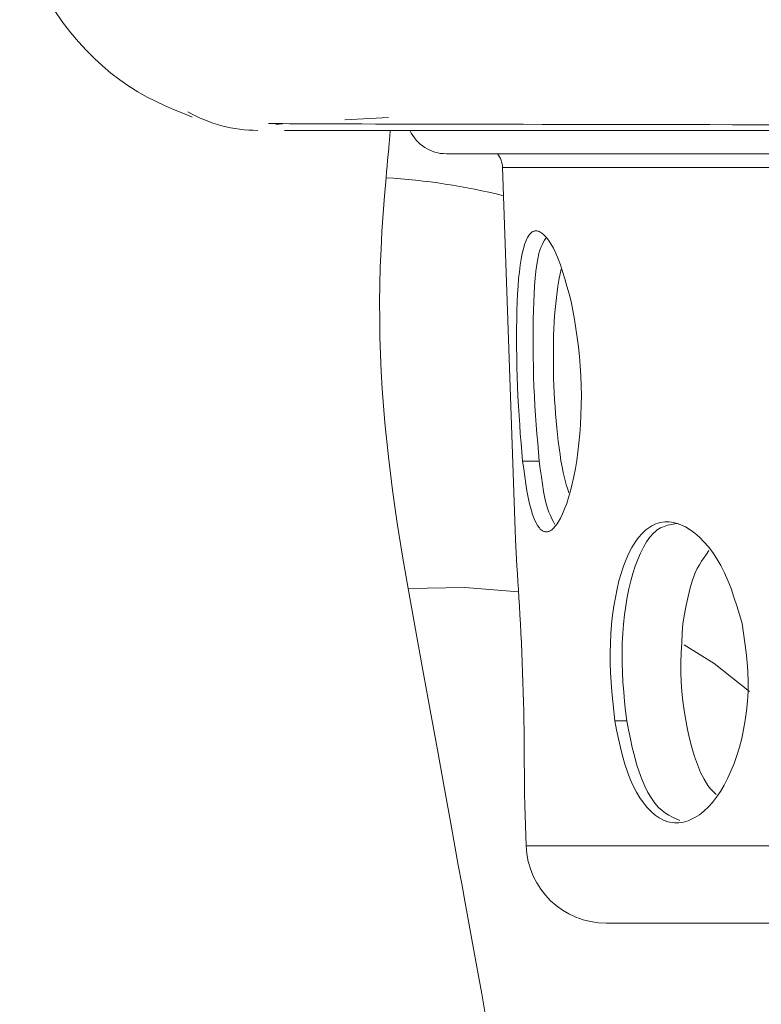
# Model space of a CAD drawing. Extents: x 193 to 943, y 26 to 526.
# Tile 24 of 256: x 355.893 to 356.816, y 90.153 to 91.379. Entities that reach past the tile are written whole.
import ezdxf

# ---------------------------------------------------------------- set-up
doc = ezdxf.new("R2010")
doc.units = 0
doc.layers.get('0').update_dxf_attribs({"lineweight": 25})
doc.layers.add('KG4_HLS_SYA', color=7, linetype='Continuous', lineweight=25)

# ---------------------------------------------------------------- blocks, each defined once
blk = doc.blocks.new('Kreis-A069HVXO7N', base_point=(356.1025, 91.2415))
at = {"color": 0, "lineweight": -2}
blk.add_ellipse((356.1895, 91.4165), major_axis=(-0.087, -0.1518), ratio=1, start_param=0, end_param=0.520512, dxfattribs=at)
blk = doc.blocks.new('Spline-A069HVXQ7N', base_point=(356.2028, 91.2466))
at = {"color": 0, "lineweight": -2}
for p, q in [((356.2113, 91.2501), (356.2028, 91.2501)), ((356.22, 91.25), (356.2113, 91.2501)), ((356.2289, 91.2499), (356.22, 91.25)), ((356.2381, 91.2499), (356.2289, 91.2499)), ((356.2477, 91.2498), (356.2381, 91.2499)), ((356.2579, 91.2498), (356.2477, 91.2498)), ((356.2717, 91.2497), (356.2579, 91.2498)), ((356.2865, 91.2497), (356.2717, 91.2497)), ((356.3022, 91.2496), (356.2865, 91.2497)), ((356.3188, 91.2496), (356.3022, 91.2496)), ((356.336, 91.2495), (356.3188, 91.2496)), ((356.354, 91.2495), (356.336, 91.2495)), ((356.3727, 91.2494), (356.354, 91.2495)), ((356.3919, 91.2494), (356.3727, 91.2494)), ((356.4118, 91.2493), (356.3919, 91.2494)), ((356.4323, 91.2493), (356.4118, 91.2493)), ((356.4535, 91.2492), (356.4323, 91.2493)), ((356.4753, 91.2492), (356.4535, 91.2492)), ((356.4974, 91.2491), (356.4753, 91.2492)), ((356.5202, 91.2491), (356.4974, 91.2491)), ((356.5436, 91.249), (356.5202, 91.2491)), ((356.5676, 91.249), (356.5436, 91.249)), ((356.5922, 91.2489), (356.5676, 91.249)), ((356.6174, 91.2489), (356.5922, 91.2489)), ((356.6432, 91.2488), (356.6174, 91.2489)), ((356.6696, 91.2488), (356.6432, 91.2488)), ((356.6965, 91.2487), (356.6696, 91.2488)), ((356.724, 91.2487), (356.6965, 91.2487)), ((356.752, 91.2487), (356.724, 91.2487)), ((356.7805, 91.2486), (356.752, 91.2487)), ((356.8099, 91.2486), (356.7805, 91.2486)), ((356.8398, 91.2485), (356.8099, 91.2486)), ((356.8701, 91.2485), (356.8398, 91.2485)), ((356.9009, 91.2485), (356.8701, 91.2485)), ((356.9321, 91.2485), (356.9009, 91.2485)), ((356.9638, 91.2484), (356.9321, 91.2485)), ((356.9956, 91.2484), (356.9638, 91.2484)), ((357.0278, 91.2484), (356.9956, 91.2484)), ((357.0604, 91.2483), (357.0278, 91.2484)), ((357.0933, 91.2483), (357.0604, 91.2483)), ((357.1266, 91.2483), (357.0933, 91.2483)), ((357.1602, 91.2482), (357.1266, 91.2483)), ((357.1938, 91.2482), (357.1602, 91.2482)), ((357.2277, 91.2482), (357.1938, 91.2482)), ((357.262, 91.2481), (357.2277, 91.2482)), ((357.2965, 91.2481), (357.262, 91.2481)), ((357.3313, 91.248), (357.2965, 91.2481)), ((357.3663, 91.248), (357.3313, 91.248)), ((357.4017, 91.2479), (357.3663, 91.248)), ((357.4372, 91.2479), (357.4017, 91.2479)), ((357.473, 91.2478), (357.4372, 91.2479)), ((357.5091, 91.2478), (357.473, 91.2478)), ((357.5453, 91.2477), (357.5091, 91.2478)), ((357.5817, 91.2476), (357.5453, 91.2477)), ((357.6181, 91.2475), (357.5817, 91.2476)), ((357.6548, 91.2475), (357.6181, 91.2475)), ((357.6916, 91.2474), (357.6548, 91.2475)), ((357.7286, 91.2473), (357.6916, 91.2474)), ((357.7658, 91.2472), (357.7286, 91.2473)), ((357.8032, 91.2471), (357.7658, 91.2472)), ((357.8345, 91.2471), (357.8032, 91.2471)), ((357.866, 91.247), (357.8345, 91.2471)), ((357.8975, 91.2469), (357.866, 91.247)), ((357.9291, 91.2468), (357.8975, 91.2469)), ((357.9608, 91.2467), (357.9291, 91.2468)), ((357.9925, 91.2466), (357.9608, 91.2467))]:
    blk.add_line(p, q, dxfattribs=at)
blk = doc.blocks.new('Spline-A069HVXS7N', base_point=(355.893, 91.2582))
at = {"color": 0, "lineweight": -2}
for p, q in [((355.8975, 91.4812), (355.893, 91.4955)), ((355.902, 91.4669), (355.8975, 91.4812)), ((355.9069, 91.4528), (355.902, 91.4669)), ((355.9122, 91.4388), (355.9069, 91.4528)), ((355.9179, 91.4251), (355.9122, 91.4388)), ((355.9244, 91.4117), (355.9179, 91.4251)), ((355.9314, 91.399), (355.9244, 91.4117)), ((355.9392, 91.3866), (355.9314, 91.399)), ((355.9476, 91.3746), (355.9392, 91.3866)), ((355.9566, 91.363), (355.9476, 91.3746)), ((355.9662, 91.3518), (355.9566, 91.363)), ((355.9762, 91.341), (355.9662, 91.3518)), ((355.986, 91.3312), (355.9762, 91.341)), ((355.9961, 91.3219), (355.986, 91.3312)), ((356.0066, 91.313), (355.9961, 91.3219)), ((356.0175, 91.3046), (356.0066, 91.313)), ((356.0287, 91.2967), (356.0175, 91.3046)), ((356.0402, 91.2895), (356.0287, 91.2967)), ((356.051, 91.2835), (356.0402, 91.2895)), ((356.062, 91.2779), (356.051, 91.2835)), ((356.0732, 91.2726), (356.062, 91.2779)), ((356.0846, 91.2677), (356.0732, 91.2726)), ((356.096, 91.2629), (356.0846, 91.2677)), ((356.1075, 91.2582), (356.096, 91.2629))]:
    blk.add_line(p, q, dxfattribs=at)
blk = doc.blocks.new('Kreis-A069HW1A7N', base_point=(356.4878, 91.1952))
at = {"color": 0, "lineweight": -2}
blk.add_ellipse((356.464, 91.1942), major_axis=(0.03, 0.001), ratio=1, start_param=0, end_param=0.618326, dxfattribs=at)
blk = doc.blocks.new('Kreis-A069HW1E7N', base_point=(356.5235, 90.254))
at = {"color": 0, "lineweight": -2}
blk.add_ellipse((356.6234, 90.354), major_axis=(-0.0999, -0.0035), ratio=1, start_param=0, end_param=1.535891, dxfattribs=at)
blk = doc.blocks.new('Kreis-A069HX047N', base_point=(356.3788, 91.2124))
at = {"color": 0, "lineweight": -2}
blk.add_ellipse((356.4241, 91.2624), major_axis=(-0.0453, -0.0211), ratio=1, start_param=0, end_param=1.1351, dxfattribs=at)
blk = doc.blocks.new('Spline-A069HX087N', base_point=(356.2224, 91.2415))
at = {"color": 0, "lineweight": -2}
for p, q in [((356.2279, 91.2415), (356.2225, 91.2415)), ((356.2334, 91.2415), (356.2279, 91.2415)), ((356.2393, 91.2415), (356.2334, 91.2415)), ((356.2456, 91.2415), (356.2393, 91.2415)), ((356.2526, 91.2415), (356.2456, 91.2415)), ((356.2603, 91.2415), (356.2526, 91.2415)), ((356.2689, 91.2415), (356.2603, 91.2415)), ((356.2783, 91.2415), (356.2689, 91.2415)), ((356.2885, 91.2415), (356.2783, 91.2415)), ((356.2995, 91.2415), (356.2885, 91.2415)), ((356.3113, 91.2415), (356.2995, 91.2415)), ((356.3237, 91.2415), (356.3113, 91.2415)), ((356.3368, 91.2415), (356.3237, 91.2415)), ((356.3506, 91.2415), (356.3368, 91.2415)), ((356.3651, 91.2415), (356.3506, 91.2415)), ((356.3802, 91.2415), (356.3651, 91.2415)), ((356.3959, 91.2415), (356.3802, 91.2415)), ((356.4123, 91.2415), (356.3959, 91.2415)), ((356.4293, 91.2415), (356.4123, 91.2415)), ((356.447, 91.2415), (356.4293, 91.2415)), ((356.4653, 91.2415), (356.447, 91.2415)), ((356.4842, 91.2415), (356.4653, 91.2415)), ((356.5037, 91.2415), (356.4842, 91.2415)), ((356.5238, 91.2415), (356.5037, 91.2415)), ((356.5445, 91.2415), (356.5238, 91.2415)), ((356.5658, 91.2415), (356.5445, 91.2415)), ((356.5877, 91.2415), (356.5658, 91.2415)), ((356.6101, 91.2415), (356.5877, 91.2415)), ((356.6332, 91.2415), (356.6101, 91.2415)), ((356.6568, 91.2415), (356.6332, 91.2415)), ((356.6809, 91.2415), (356.6568, 91.2415)), ((356.7055, 91.2415), (356.6809, 91.2415)), ((356.7308, 91.2415), (356.7055, 91.2415)), ((356.7565, 91.2415), (356.7308, 91.2415)), ((356.7828, 91.2415), (356.7565, 91.2415)), ((356.8095, 91.2415), (356.7828, 91.2415)), ((356.8368, 91.2415), (356.8095, 91.2415)), ((356.8645, 91.2415), (356.8368, 91.2415)), ((356.8927, 91.2415), (356.8645, 91.2415)), ((356.9214, 91.2415), (356.8927, 91.2415)), ((356.9504, 91.2415), (356.9214, 91.2415)), ((356.9799, 91.2415), (356.9504, 91.2415)), ((357.0095, 91.2415), (356.9799, 91.2415)), ((357.0394, 91.2415), (357.0095, 91.2415)), ((357.0697, 91.2415), (357.0394, 91.2415)), ((357.1003, 91.2415), (357.0697, 91.2415)), ((357.1313, 91.2415), (357.1003, 91.2415)), ((357.1626, 91.2415), (357.1313, 91.2415)), ((357.1947, 91.2415), (357.1626, 91.2415)), ((357.2272, 91.2415), (357.1947, 91.2415)), ((357.2599, 91.2415), (357.2272, 91.2415)), ((357.2929, 91.2415), (357.2599, 91.2415)), ((357.3262, 91.2415), (357.2929, 91.2415)), ((357.3598, 91.2415), (357.3262, 91.2415)), ((357.3929, 91.2415), (357.3598, 91.2415)), ((357.4263, 91.2415), (357.3929, 91.2415)), ((357.4599, 91.2415), (357.4263, 91.2415)), ((357.4936, 91.2415), (357.4599, 91.2415)), ((357.5276, 91.2415), (357.4936, 91.2415)), ((357.5617, 91.2415), (357.5276, 91.2415)), ((357.5967, 91.2415), (357.5617, 91.2415)), ((357.6319, 91.2415), (357.5967, 91.2415)), ((357.6673, 91.2415), (357.6319, 91.2415)), ((357.7029, 91.2415), (357.6673, 91.2415)), ((357.7386, 91.2415), (357.7029, 91.2415)), ((357.7745, 91.2415), (357.7386, 91.2415)), ((357.81, 91.2415), (357.7745, 91.2415)), ((357.8458, 91.2415), (357.81, 91.2415)), ((357.8816, 91.2415), (357.8458, 91.2415)), ((357.9175, 91.2415), (357.8816, 91.2415)), ((357.9535, 91.2415), (357.9175, 91.2415)), ((357.9895, 91.2415), (357.9535, 91.2415))]:
    blk.add_line(p, q, dxfattribs=at)
blk = doc.blocks.new('Spline-A069HX9O7N', base_point=(356.628, 90.5059))
at = {"color": 0, "lineweight": -2}
for p, q in [((356.6725, 90.7438), (356.6678, 90.7395)), ((356.6749, 90.7457), (356.6725, 90.7438)), ((356.6774, 90.7474), (356.6749, 90.7457)), ((356.6799, 90.7489), (356.6774, 90.7474)), ((356.6825, 90.7503), (356.6799, 90.7489)), ((356.6851, 90.7514), (356.6825, 90.7503)), ((356.6878, 90.7523), (356.6851, 90.7514)), ((356.6905, 90.753), (356.6878, 90.7523)), ((356.6932, 90.7535), (356.6905, 90.753)), ((356.696, 90.7538), (356.6932, 90.7535)), ((356.6988, 90.754), (356.696, 90.7538)), ((356.7016, 90.7539), (356.6988, 90.754)), ((356.7044, 90.7536), (356.7016, 90.7539)), ((356.7102, 90.7524), (356.7044, 90.7536)), ((356.7159, 90.7504), (356.7102, 90.7524)), ((356.7217, 90.7476), (356.7159, 90.7504)), ((356.7275, 90.7441), (356.7217, 90.7476)), ((356.7333, 90.7398), (356.7275, 90.7441)), ((356.6633, 90.7344), (356.659, 90.7286)), ((356.6678, 90.7395), (356.6633, 90.7344)), ((356.7391, 90.7348), (356.7333, 90.7398)), ((356.7448, 90.7291), (356.7391, 90.7348)), ((356.655, 90.7221), (356.6513, 90.7149)), ((356.659, 90.7286), (356.655, 90.7221)), ((356.7503, 90.7227), (356.7448, 90.7291)), ((356.7557, 90.7156), (356.7503, 90.7227)), ((356.6478, 90.7071), (356.6446, 90.6987)), ((356.6513, 90.7149), (356.6478, 90.7071)), ((356.7609, 90.7079), (356.7557, 90.7156)), ((356.7658, 90.6995), (356.7609, 90.7079)), ((356.6446, 90.6987), (356.6416, 90.6898)), ((356.7704, 90.6905), (356.7658, 90.6995)), ((356.6416, 90.6898), (356.639, 90.6803)), ((356.7746, 90.6809), (356.7704, 90.6905)), ((356.6366, 90.6704), (356.6345, 90.6599)), ((356.639, 90.6803), (356.6366, 90.6704)), ((356.7785, 90.6708), (356.7746, 90.6809)), ((356.7821, 90.6603), (356.7785, 90.6708)), ((356.6345, 90.6599), (356.6327, 90.6491)), ((356.7856, 90.6495), (356.7821, 90.6603)), ((356.6327, 90.6491), (356.6311, 90.6379)), ((356.7889, 90.6385), (356.7856, 90.6495)), ((356.6311, 90.6379), (356.6299, 90.6264)), ((356.7922, 90.6274), (356.7889, 90.6385)), ((356.6299, 90.6264), (356.6289, 90.6146)), ((356.6289, 90.6146), (356.6283, 90.6027)), ((356.6283, 90.6027), (356.628, 90.5906)), ((356.628, 90.5906), (356.628, 90.5785)), ((356.628, 90.5785), (356.6284, 90.5663)), ((356.6284, 90.5663), (356.6292, 90.5542)), ((356.6292, 90.5542), (356.6301, 90.5421)), ((356.6301, 90.5421), (356.6312, 90.53)), ((356.6312, 90.53), (356.6325, 90.518)), ((356.6325, 90.518), (356.6338, 90.5059))]:
    blk.add_line(p, q, dxfattribs=at)
blk = doc.blocks.new('Spline-A069HX9Q7N', base_point=(356.6338, 90.379))
at = {"color": 0, "lineweight": -2}
for p, q in [((356.794, 90.6153), (356.7922, 90.6274)), ((356.7957, 90.6032), (356.794, 90.6153)), ((356.7973, 90.5912), (356.7957, 90.6032)), ((356.7986, 90.5791), (356.7973, 90.5912)), ((356.7994, 90.567), (356.7986, 90.5791)), ((356.7999, 90.5549), (356.7994, 90.567)), ((356.7997, 90.5428), (356.7999, 90.5549)), ((356.7991, 90.5307), (356.7997, 90.5428)), ((356.7979, 90.5187), (356.7991, 90.5307)), ((356.7963, 90.5069), (356.7979, 90.5187)), ((356.6338, 90.5059), (356.6361, 90.4947)), ((356.7942, 90.4953), (356.7963, 90.5069)), ((356.6361, 90.4947), (356.6385, 90.4837)), ((356.7918, 90.4841), (356.7942, 90.4953)), ((356.6385, 90.4837), (356.6409, 90.4728)), ((356.7889, 90.4732), (356.7918, 90.4841)), ((356.6409, 90.4728), (356.6436, 90.4623)), ((356.6436, 90.4623), (356.6464, 90.4522)), ((356.7823, 90.4528), (356.7858, 90.4628)), ((356.7858, 90.4628), (356.7889, 90.4732)), ((356.6464, 90.4522), (356.6495, 90.4425)), ((356.7784, 90.4433), (356.7823, 90.4528)), ((356.6495, 90.4425), (356.6529, 90.4335)), ((356.7743, 90.4343), (356.7784, 90.4433)), ((356.6529, 90.4335), (356.6567, 90.4251)), ((356.6567, 90.4251), (356.6607, 90.4174)), ((356.7652, 90.4181), (356.7699, 90.4259)), ((356.7699, 90.4259), (356.7743, 90.4343)), ((356.6607, 90.4174), (356.6649, 90.4103)), ((356.7603, 90.4109), (356.7652, 90.4181)), ((356.6649, 90.4103), (356.6694, 90.4038)), ((356.6694, 90.4038), (356.6741, 90.3981)), ((356.75, 90.3986), (356.7553, 90.4044)), ((356.7553, 90.4044), (356.7603, 90.4109)), ((356.6741, 90.3981), (356.6789, 90.3931)), ((356.6789, 90.3931), (356.6839, 90.3888)), ((356.6839, 90.3888), (356.6891, 90.3853)), ((356.7335, 90.3855), (356.7391, 90.3891)), ((356.7391, 90.3891), (356.7446, 90.3934)), ((356.7446, 90.3934), (356.75, 90.3986)), ((356.6891, 90.3853), (356.6944, 90.3825)), ((356.6944, 90.3825), (356.6998, 90.3805)), ((356.6998, 90.3805), (356.7025, 90.3798)), ((356.7025, 90.3798), (356.7053, 90.3793)), ((356.7053, 90.3793), (356.708, 90.379)), ((356.708, 90.379), (356.7108, 90.379)), ((356.7108, 90.379), (356.7137, 90.3791)), ((356.7137, 90.3791), (356.7165, 90.3794)), ((356.7165, 90.3794), (356.7193, 90.3799)), ((356.7193, 90.3799), (356.7222, 90.3806)), ((356.7222, 90.3806), (356.725, 90.3815)), ((356.725, 90.3815), (356.7278, 90.3827)), ((356.7278, 90.3827), (356.7335, 90.3855))]:
    blk.add_line(p, q, dxfattribs=at)
blk = doc.blocks.new('Spline-A069HX9S7N', base_point=(356.5115, 90.8297))
at = {"color": 0, "lineweight": -2}
for p, q in [((356.5273, 91.1115), (356.5266, 91.1105)), ((356.5281, 91.1124), (356.5273, 91.1115)), ((356.5288, 91.1132), (356.5281, 91.1124)), ((356.5295, 91.1139), (356.5288, 91.1132)), ((356.5303, 91.1145), (356.5295, 91.1139)), ((356.5311, 91.115), (356.5303, 91.1145)), ((356.5319, 91.1155), (356.5311, 91.115)), ((356.5327, 91.1158), (356.5319, 91.1155)), ((356.5335, 91.1161), (356.5327, 91.1158)), ((356.5344, 91.1163), (356.5335, 91.1161)), ((356.5352, 91.1164), (356.5344, 91.1163)), ((356.5361, 91.1164), (356.5352, 91.1164)), ((356.5369, 91.1163), (356.5361, 91.1164)), ((356.5378, 91.1161), (356.5369, 91.1163)), ((356.5387, 91.1159), (356.5378, 91.1161)), ((356.5396, 91.1155), (356.5387, 91.1159)), ((356.541, 91.1148), (356.5396, 91.1155)), ((356.5424, 91.114), (356.541, 91.1148)), ((356.5453, 91.1116), (356.5424, 91.114)), ((356.5483, 91.1085), (356.5453, 91.1116)), ((356.5216, 91.0996), (356.52, 91.0941)), ((356.5234, 91.1043), (356.5216, 91.0996)), ((356.5243, 91.1064), (356.5234, 91.1043)), ((356.5253, 91.1083), (356.5243, 91.1064)), ((356.526, 91.1094), (356.5253, 91.1083)), ((356.5266, 91.1105), (356.526, 91.1094)), ((356.5513, 91.1047), (356.5483, 91.1085)), ((356.5543, 91.1001), (356.5513, 91.1047)), ((356.5574, 91.0947), (356.5543, 91.1001)), ((356.5185, 91.088), (356.5172, 91.0811)), ((356.52, 91.0941), (356.5185, 91.088)), ((356.5604, 91.0885), (356.5574, 91.0947)), ((356.5633, 91.0816), (356.5604, 91.0885)), ((356.5172, 91.0811), (356.516, 91.0736)), ((356.5661, 91.0739), (356.5633, 91.0816)), ((356.515, 91.0655), (356.5141, 91.0569)), ((356.516, 91.0736), (356.515, 91.0655)), ((356.5689, 91.0656), (356.5661, 91.0739)), ((356.5716, 91.0567), (356.5689, 91.0656)), ((356.5141, 91.0569), (356.5134, 91.0477)), ((356.5743, 91.0475), (356.5716, 91.0567)), ((356.5128, 91.038), (356.5123, 91.0278)), ((356.5134, 91.0477), (356.5128, 91.038)), ((356.5769, 91.038), (356.5743, 91.0475)), ((356.5795, 91.0284), (356.5769, 91.038)), ((356.5123, 91.0278), (356.5119, 91.0172)), ((356.5119, 91.0172), (356.5117, 91.0062)), ((356.5117, 91.0062), (356.5116, 90.9949)), ((356.5116, 90.9949), (356.5115, 90.9833)), ((356.5115, 90.9833), (356.5116, 90.9714)), ((356.5116, 90.9714), (356.5117, 90.9593)), ((356.5117, 90.9593), (356.512, 90.947)), ((356.512, 90.947), (356.5123, 90.9347)), ((356.5123, 90.9347), (356.5127, 90.9224)), ((356.5127, 90.9224), (356.5132, 90.9103)), ((356.5132, 90.9103), (356.5138, 90.8982)), ((356.5138, 90.8982), (356.5146, 90.8864)), ((356.5146, 90.8864), (356.5154, 90.8748)), ((356.5154, 90.8748), (356.5162, 90.8634)), ((356.5162, 90.8634), (356.5172, 90.8521)), ((356.5172, 90.8521), (356.5181, 90.8409)), ((356.5181, 90.8409), (356.5191, 90.8297))]:
    blk.add_line(p, q, dxfattribs=at)
blk = doc.blocks.new('Spline-A069HX9U7N', base_point=(356.5191, 90.7415))
at = {"color": 0, "lineweight": -2}
for p, q in [((356.5815, 91.0173), (356.5795, 91.0284)), ((356.5835, 91.0061), (356.5815, 91.0173)), ((356.5854, 90.9948), (356.5835, 91.0061)), ((356.5871, 90.9834), (356.5854, 90.9948)), ((356.5886, 90.9719), (356.5871, 90.9834)), ((356.5899, 90.9601), (356.5886, 90.9719)), ((356.5909, 90.9481), (356.5899, 90.9601)), ((356.5916, 90.9359), (356.5909, 90.9481)), ((356.592, 90.9236), (356.5916, 90.9359)), ((356.5922, 90.9113), (356.592, 90.9236)), ((356.5921, 90.8991), (356.5922, 90.9113)), ((356.5917, 90.8869), (356.5921, 90.8991)), ((356.5911, 90.875), (356.5917, 90.8869)), ((356.5903, 90.8634), (356.5911, 90.875)), ((356.5892, 90.852), (356.5903, 90.8634)), ((356.5879, 90.841), (356.5892, 90.852)), ((356.5191, 90.8297), (356.5204, 90.8201)), ((356.5848, 90.8202), (356.5864, 90.8304)), ((356.5864, 90.8304), (356.5879, 90.841)), ((356.5204, 90.8201), (356.5217, 90.8105)), ((356.5829, 90.8104), (356.5848, 90.8202)), ((356.5217, 90.8105), (356.5231, 90.8013)), ((356.5809, 90.8012), (356.5829, 90.8104)), ((356.5231, 90.8013), (356.5245, 90.7924)), ((356.5245, 90.7924), (356.5261, 90.7841)), ((356.5763, 90.7843), (356.5787, 90.7925)), ((356.5787, 90.7925), (356.5809, 90.8012)), ((356.5261, 90.7841), (356.5277, 90.7764)), ((356.5739, 90.7768), (356.5763, 90.7843)), ((356.5277, 90.7764), (356.5295, 90.7694)), ((356.5295, 90.7694), (356.5313, 90.7633)), ((356.5688, 90.7638), (356.5714, 90.77)), ((356.5714, 90.77), (356.5739, 90.7768)), ((356.5313, 90.7633), (356.5333, 90.7579)), ((356.5333, 90.7579), (356.5354, 90.7532)), ((356.5634, 90.7536), (356.5661, 90.7584)), ((356.5661, 90.7584), (356.5688, 90.7638)), ((356.5354, 90.7532), (356.5376, 90.7494)), ((356.5376, 90.7494), (356.5399, 90.7463)), ((356.5399, 90.7463), (356.5411, 90.745)), ((356.5411, 90.745), (356.5423, 90.7439)), ((356.5423, 90.7439), (356.5432, 90.7433)), ((356.5432, 90.7433), (356.544, 90.7428)), ((356.5535, 90.7429), (356.5544, 90.7434)), ((356.5544, 90.7434), (356.5553, 90.744)), ((356.5553, 90.744), (356.5562, 90.7447)), ((356.5562, 90.7447), (356.5571, 90.7456)), ((356.5571, 90.7456), (356.558, 90.7464)), ((356.558, 90.7464), (356.5593, 90.748)), ((356.5593, 90.748), (356.5607, 90.7497)), ((356.5607, 90.7497), (356.5621, 90.7515)), ((356.5621, 90.7515), (356.5634, 90.7536)), ((356.544, 90.7428), (356.5448, 90.7424)), ((356.5448, 90.7424), (356.5456, 90.742)), ((356.5456, 90.742), (356.5465, 90.7418)), ((356.5465, 90.7418), (356.5473, 90.7416)), ((356.5473, 90.7416), (356.5482, 90.7415)), ((356.5482, 90.7415), (356.5491, 90.7415)), ((356.5491, 90.7415), (356.5499, 90.7416)), ((356.5499, 90.7416), (356.5508, 90.7418)), ((356.5508, 90.7418), (356.5517, 90.7421)), ((356.5517, 90.7421), (356.5526, 90.7424)), ((356.5526, 90.7424), (356.5535, 90.7429))]:
    blk.add_line(p, q, dxfattribs=at)
blk = doc.blocks.new('Spline-A069HX9W7N', base_point=(356.512, 90.4009))
at = {"color": 0, "lineweight": -2}
for p, q in [((356.5126, 90.6892), (356.512, 90.6989)), ((356.5133, 90.6795), (356.5126, 90.6892)), ((356.5139, 90.6696), (356.5133, 90.6795)), ((356.5145, 90.6595), (356.5139, 90.6696)), ((356.5152, 90.649), (356.5145, 90.6595)), ((356.5158, 90.6382), (356.5152, 90.649)), ((356.5164, 90.6269), (356.5158, 90.6382)), ((356.517, 90.6152), (356.5164, 90.6269)), ((356.5176, 90.6032), (356.517, 90.6152)), ((356.5181, 90.5911), (356.5176, 90.6032)), ((356.5187, 90.5788), (356.5181, 90.5911)), ((356.5191, 90.5664), (356.5187, 90.5788)), ((356.5195, 90.5542), (356.5191, 90.5664)), ((356.5199, 90.542), (356.5195, 90.5542)), ((356.5202, 90.5299), (356.5199, 90.542)), ((356.5204, 90.518), (356.5202, 90.5299)), ((356.5207, 90.5062), (356.5204, 90.518)), ((356.5208, 90.4946), (356.5207, 90.5062)), ((356.5209, 90.4833), (356.5208, 90.4946)), ((356.521, 90.4723), (356.5209, 90.4833)), ((356.5211, 90.4618), (356.521, 90.4723)), ((356.5211, 90.4517), (356.5211, 90.4618)), ((356.5212, 90.4424), (356.5211, 90.4517)), ((356.5213, 90.4338), (356.5212, 90.4424)), ((356.5214, 90.4274), (356.5213, 90.4338)), ((356.5214, 90.4215), (356.5214, 90.4274)), ((356.5215, 90.416), (356.5214, 90.4215)), ((356.5216, 90.4108), (356.5215, 90.416)), ((356.5218, 90.4058), (356.5216, 90.4108)), ((356.5219, 90.4009), (356.5218, 90.4058))]:
    blk.add_line(p, q, dxfattribs=at)
blk = doc.blocks.new('Spline-A069HXA67N', base_point=(356.5573, 90.79))
at = {"color": 0, "lineweight": -2}
for p, q in [((356.564, 91.0549), (356.5631, 91.0477)), ((356.5621, 91.0406), (356.5612, 91.0333)), ((356.5631, 91.0477), (356.5621, 91.0406)), ((356.5603, 91.0259), (356.5596, 91.0183)), ((356.5612, 91.0333), (356.5603, 91.0259)), ((356.5596, 91.0183), (356.5589, 91.0105)), ((356.5584, 91.0025), (356.5579, 90.9942)), ((356.5589, 91.0105), (356.5584, 91.0025)), ((356.5579, 90.9942), (356.5576, 90.9858)), ((356.5574, 90.9771), (356.5573, 90.9684)), ((356.5576, 90.9858), (356.5574, 90.9771)), ((356.5573, 90.9684), (356.5573, 90.9596)), ((356.5573, 90.9596), (356.5573, 90.9507)), ((356.5573, 90.9507), (356.5574, 90.9417)), ((356.5574, 90.9417), (356.5577, 90.9328)), ((356.5577, 90.9328), (356.558, 90.9238)), ((356.558, 90.9238), (356.5583, 90.9149)), ((356.5583, 90.9149), (356.5588, 90.906)), ((356.5588, 90.906), (356.5594, 90.8972)), ((356.5594, 90.8972), (356.56, 90.8884)), ((356.56, 90.8884), (356.5608, 90.8797)), ((356.5608, 90.8797), (356.5616, 90.8712)), ((356.5616, 90.8712), (356.5625, 90.8627)), ((356.5625, 90.8627), (356.5635, 90.8543)), ((356.5635, 90.8543), (356.5645, 90.846)), ((356.5645, 90.846), (356.5656, 90.8379)), ((356.5656, 90.8379), (356.5668, 90.8301)), ((356.5668, 90.8301), (356.5681, 90.8226)), ((356.5681, 90.8226), (356.5696, 90.8154)), ((356.5696, 90.8154), (356.5711, 90.8087)), ((356.5711, 90.8087), (356.572, 90.8054)), ((356.572, 90.8054), (356.5729, 90.8021)), ((356.5729, 90.8021), (356.5738, 90.799)), ((356.5738, 90.799), (356.5748, 90.796)), ((356.5748, 90.796), (356.5757, 90.7929)), ((356.5757, 90.7929), (356.5767, 90.79))]:
    blk.add_line(p, q, dxfattribs=at)
blk = doc.blocks.new('Spline-A069HXA87N', base_point=(356.5397, 90.7505))
at = {"color": 0, "lineweight": -2}
for p, q in [((356.541, 90.8198), (356.5397, 90.8297)), ((356.5424, 90.8101), (356.541, 90.8198)), ((356.5438, 90.8007), (356.5424, 90.8101)), ((356.5452, 90.7918), (356.5438, 90.8007)), ((356.5468, 90.7836), (356.5452, 90.7918)), ((356.5485, 90.7763), (356.5468, 90.7836)), ((356.5501, 90.7709), (356.5485, 90.7763)), ((356.5518, 90.766), (356.5501, 90.7709)), ((356.5536, 90.7617), (356.5518, 90.766)), ((356.5555, 90.7578), (356.5536, 90.7617)), ((356.5574, 90.7541), (356.5555, 90.7578)), ((356.5593, 90.7505), (356.5574, 90.7541))]:
    blk.add_line(p, q, dxfattribs=at)
blk = doc.blocks.new('Spline-A069HXAA7N', base_point=(356.5321, 90.8297))
at = {"color": 0, "lineweight": -2}
for p, q in [((356.5419, 91.0958), (356.5434, 91.099)), ((356.5434, 91.099), (356.5448, 91.102)), ((356.5448, 91.102), (356.5463, 91.1047)), ((356.5463, 91.1047), (356.5479, 91.1074)), ((356.5379, 91.0817), (356.5394, 91.0881)), ((356.5394, 91.0881), (356.5406, 91.0922)), ((356.5406, 91.0922), (356.5419, 91.0958)), ((356.5357, 91.0663), (356.5367, 91.0744)), ((356.5367, 91.0744), (356.5379, 91.0817)), ((356.5348, 91.0575), (356.5357, 91.0663)), ((356.534, 91.048), (356.5348, 91.0575)), ((356.533, 91.0278), (356.5334, 91.0381)), ((356.5334, 91.0381), (356.534, 91.048)), ((356.5326, 91.0172), (356.533, 91.0278)), ((356.5323, 91.0062), (356.5326, 91.0172)), ((356.5321, 90.9949), (356.5323, 91.0062)), ((356.5321, 90.9833), (356.5321, 90.9949)), ((356.5321, 90.9715), (356.5321, 90.9833)), ((356.5322, 90.9594), (356.5321, 90.9715)), ((356.5325, 90.9472), (356.5322, 90.9594)), ((356.5328, 90.9349), (356.5325, 90.9472)), ((356.5332, 90.9226), (356.5328, 90.9349)), ((356.5337, 90.9103), (356.5332, 90.9226)), ((356.5344, 90.8983), (356.5337, 90.9103)), ((356.5351, 90.8865), (356.5344, 90.8983)), ((356.5359, 90.8749), (356.5351, 90.8865)), ((356.5368, 90.8634), (356.5359, 90.8749)), ((356.5378, 90.8521), (356.5368, 90.8634)), ((356.5387, 90.8409), (356.5378, 90.8521)), ((356.5397, 90.8297), (356.5387, 90.8409))]:
    blk.add_line(p, q, dxfattribs=at)
blk = doc.blocks.new('Spline-A069HXAC7N', base_point=(356.6486, 90.3821))
at = {"color": 0, "lineweight": -2}
for p, q in [((356.6508, 90.4948), (356.6486, 90.5059)), ((356.6532, 90.4838), (356.6508, 90.4948)), ((356.6556, 90.473), (356.6532, 90.4838)), ((356.6582, 90.4624), (356.6556, 90.473)), ((356.661, 90.4523), (356.6582, 90.4624)), ((356.6641, 90.4425), (356.661, 90.4523)), ((356.6675, 90.4333), (356.6641, 90.4425)), ((356.6711, 90.4247), (356.6675, 90.4333)), ((356.6751, 90.4169), (356.6711, 90.4247)), ((356.6793, 90.4097), (356.6751, 90.4169)), ((356.6837, 90.4035), (356.6793, 90.4097)), ((356.6884, 90.3981), (356.6837, 90.4035)), ((356.6926, 90.3943), (356.6884, 90.3981)), ((356.6969, 90.3911), (356.6926, 90.3943)), ((356.7012, 90.3884), (356.6969, 90.3911)), ((356.7057, 90.3861), (356.7012, 90.3884)), ((356.7102, 90.384), (356.7057, 90.3861)), ((356.7148, 90.3821), (356.7102, 90.384))]:
    blk.add_line(p, q, dxfattribs=at)
blk = doc.blocks.new('Spline-A069HXAE7N', base_point=(356.6428, 90.5059))
at = {"color": 0, "lineweight": -2}
for p, q in [((356.6843, 90.742), (356.6867, 90.7438)), ((356.6867, 90.7438), (356.6888, 90.7452)), ((356.6888, 90.7452), (356.6909, 90.7464)), ((356.6909, 90.7464), (356.693, 90.7474)), ((356.693, 90.7474), (356.6952, 90.7483)), ((356.6952, 90.7483), (356.6974, 90.749)), ((356.6974, 90.749), (356.6996, 90.7497)), ((356.6996, 90.7497), (356.7042, 90.7507)), ((356.7042, 90.7507), (356.7087, 90.7514)), ((356.7087, 90.7514), (356.7133, 90.752)), ((356.6734, 90.7291), (356.6776, 90.7349)), ((356.6776, 90.7349), (356.682, 90.7399)), ((356.682, 90.7399), (356.6843, 90.742)), ((356.6657, 90.7151), (356.6694, 90.7225)), ((356.6694, 90.7225), (356.6734, 90.7291)), ((356.6591, 90.6987), (356.6623, 90.7072)), ((356.6623, 90.7072), (356.6657, 90.7151)), ((356.6563, 90.6897), (356.6591, 90.6987)), ((356.6536, 90.6803), (356.6563, 90.6897)), ((356.6492, 90.66), (356.6513, 90.6704)), ((356.6513, 90.6704), (356.6536, 90.6803)), ((356.6474, 90.6492), (356.6492, 90.66)), ((356.6459, 90.638), (356.6474, 90.6492)), ((356.6446, 90.6265), (356.6459, 90.638)), ((356.6437, 90.6147), (356.6446, 90.6265)), ((356.6431, 90.6028), (356.6437, 90.6147)), ((356.6428, 90.5907), (356.6431, 90.6028)), ((356.6428, 90.5785), (356.6428, 90.5907)), ((356.6432, 90.5664), (356.6428, 90.5785)), ((356.6439, 90.5543), (356.6432, 90.5664)), ((356.6449, 90.5422), (356.6439, 90.5543)), ((356.646, 90.5301), (356.6449, 90.5422)), ((356.6473, 90.518), (356.646, 90.5301)), ((356.6486, 90.5059), (356.6473, 90.518))]:
    blk.add_line(p, q, dxfattribs=at)
blk = doc.blocks.new('Spline-A069HXBU7N', base_point=(356.716, 90.4142))
at = {"color": 0, "lineweight": -2}
for p, q in [((356.7187, 90.6274), (356.7178, 90.6152)), ((356.7178, 90.6152), (356.7171, 90.6031)), ((356.7171, 90.6031), (356.7165, 90.591)), ((356.7165, 90.591), (356.7161, 90.5789)), ((356.7161, 90.5789), (356.716, 90.5669)), ((356.716, 90.5669), (356.7164, 90.5548)), ((356.7164, 90.5548), (356.7172, 90.5428)), ((356.7172, 90.5428), (356.7184, 90.5308)), ((356.7184, 90.5308), (356.7201, 90.5189)), ((356.7201, 90.5189), (356.7221, 90.5071)), ((356.7221, 90.5071), (356.7244, 90.4954)), ((356.7244, 90.4954), (356.727, 90.484)), ((356.727, 90.484), (356.7299, 90.4727)), ((356.7299, 90.4727), (356.7331, 90.4618)), ((356.7331, 90.4618), (356.7366, 90.4515)), ((356.7366, 90.4515), (356.7406, 90.4419)), ((356.7406, 90.4419), (356.7449, 90.4333)), ((356.7449, 90.4333), (356.7498, 90.4257)), ((356.7498, 90.4257), (356.7514, 90.4236)), ((356.7514, 90.4236), (356.7531, 90.4216)), ((356.7531, 90.4216), (356.7548, 90.4197)), ((356.7548, 90.4197), (356.7566, 90.4178)), ((356.7566, 90.4178), (356.7583, 90.416)), ((356.7583, 90.416), (356.7601, 90.4142))]:
    blk.add_line(p, q, dxfattribs=at)
blk = doc.blocks.new('Spline-A069HXBW7N', base_point=(356.7187, 90.6274))
at = {"color": 0, "lineweight": -2}
for p, q in [((356.7449, 90.7095), (356.7419, 90.7051)), ((356.7479, 90.7138), (356.7449, 90.7095)), ((356.7509, 90.7181), (356.7479, 90.7138)), ((356.7365, 90.6957), (356.734, 90.6905)), ((356.7391, 90.7005), (356.7365, 90.6957)), ((356.7419, 90.7051), (356.7391, 90.7005)), ((356.734, 90.6905), (356.7305, 90.6815)), ((356.7275, 90.6716), (356.725, 90.6611)), ((356.7305, 90.6815), (356.7275, 90.6716)), ((356.725, 90.6611), (356.7227, 90.6501)), ((356.7227, 90.6501), (356.7206, 90.6388)), ((356.7206, 90.6388), (356.7187, 90.6274))]:
    blk.add_line(p, q, dxfattribs=at)
blk = doc.blocks.new('Spline-A069HXZO7N', base_point=(356.3764, 89.6291))
at = {"color": 0, "lineweight": -2}
for p, q in [((356.3857, 90.6197), (356.3764, 90.6709)), ((356.3949, 90.5692), (356.3857, 90.6197)), ((356.4039, 90.5193), (356.3949, 90.5692)), ((356.4129, 90.47), (356.4039, 90.5193)), ((356.4217, 90.4215), (356.4129, 90.47)), ((356.4304, 90.3735), (356.4217, 90.4215)), ((356.4347, 90.3498), (356.4304, 90.3735)), ((356.439, 90.3263), (356.4347, 90.3498)), ((356.4433, 90.3029), (356.439, 90.3263)), ((356.4475, 90.2796), (356.4433, 90.3029)), ((356.4517, 90.2566), (356.4475, 90.2796)), ((356.4558, 90.2337), (356.4517, 90.2566)), ((356.46, 90.2109), (356.4558, 90.2337)), ((356.4641, 90.1884), (356.46, 90.2109)), ((356.4682, 90.166), (356.4641, 90.1884)), ((356.4722, 90.1438), (356.4682, 90.166)), ((356.4762, 90.1217), (356.4722, 90.1438)), ((356.4802, 90.0999), (356.4762, 90.1217)), ((356.4958, 90.0142), (356.4802, 90.0999)), ((356.5109, 89.9315), (356.4958, 90.0142)), ((356.5255, 89.8515), (356.5109, 89.9315)), ((356.5396, 89.7745), (356.5255, 89.8515)), ((356.5531, 89.7003), (356.5396, 89.7745)), ((356.5662, 89.6291), (356.5531, 89.7003))]:
    blk.add_line(p, q, dxfattribs=at)
blk = doc.blocks.new('Spline-A069HXZQ7N', base_point=(356.3411, 90.6709))
at = {"color": 0, "lineweight": -2}
for p, q in [((356.3471, 91.1602), (356.349, 91.1825)), ((356.3454, 91.1379), (356.3471, 91.1602)), ((356.3439, 91.1157), (356.3454, 91.1379)), ((356.3428, 91.0936), (356.3439, 91.1157)), ((356.3419, 91.0715), (356.3428, 91.0936)), ((356.3414, 91.0496), (356.3419, 91.0715)), ((356.3411, 91.0277), (356.3414, 91.0496)), ((356.3412, 91.0059), (356.3411, 91.0277)), ((356.3415, 90.9842), (356.3412, 91.0059)), ((356.3422, 90.9626), (356.3415, 90.9842)), ((356.3431, 90.9411), (356.3422, 90.9626)), ((356.3444, 90.9197), (356.3431, 90.9411)), ((356.3476, 90.8772), (356.3444, 90.9197)), ((356.3519, 90.8351), (356.3476, 90.8772)), ((356.357, 90.7935), (356.3519, 90.8351)), ((356.3628, 90.7522), (356.357, 90.7935)), ((356.3694, 90.7114), (356.3628, 90.7522)), ((356.3764, 90.6709), (356.3694, 90.7114))]:
    blk.add_line(p, q, dxfattribs=at)
blk = doc.blocks.new('Spline-A069HXZS7N', base_point=(356.349, 91.1825))
at = {"color": 0, "lineweight": -2}
for p, q in [((356.3534, 91.2315), (356.3536, 91.234)), ((356.3536, 91.234), (356.3538, 91.2365)), ((356.3538, 91.2365), (356.354, 91.239)), ((356.354, 91.239), (356.3542, 91.2415)), ((356.3524, 91.2191), (356.353, 91.2266)), ((356.353, 91.2266), (356.3532, 91.2291)), ((356.3532, 91.2291), (356.3534, 91.2315)), ((356.351, 91.2044), (356.3517, 91.2117)), ((356.3517, 91.2117), (356.3524, 91.2191)), ((356.3497, 91.1898), (356.3504, 91.197)), ((356.3504, 91.197), (356.351, 91.2044)), ((356.349, 91.1825), (356.3497, 91.1898))]:
    blk.add_line(p, q, dxfattribs=at)
blk = doc.blocks.new('Polylinie-A069HYDG7N', base_point=(356.3764, 90.6667))
at = {"color": 0, "lineweight": -2}
for p, q in [((356.3764, 90.6709), (356.447, 90.6721)), ((356.447, 90.6721), (356.5141, 90.6667))]:
    blk.add_line(p, q, dxfattribs=at)
blk = doc.blocks.new('Polylinie-A069HYDI7N', base_point=(356.72, 90.5428))
at = {"color": 0, "lineweight": -2}
for p, q in [((356.72, 90.6008), (356.7574, 90.5776)), ((356.7574, 90.5776), (356.8016, 90.5428))]:
    blk.add_line(p, q, dxfattribs=at)
blk = doc.blocks.new('Kreis-A069HYE07N', base_point=(356.349, 91.1602))
at = {"color": 0, "lineweight": -2}
blk.add_ellipse((356.3023, 90.3853), major_axis=(0.1929, 0.7749), ratio=1, start_param=0, end_param=0.185462, dxfattribs=at)

msp = doc.modelspace()

# ---------------------------------------------------------------- linework, layer by layer
at = {"layer": 'KG4_HLS_SYA', "color": 8, "linetype": 'Continuous', "lineweight": 9, "ltscale": 0.13, "true_color": 0x808080}
for p, q in [((356.2118, 91.249), (356.2242, 91.25)), ((356.2979, 91.2549), (356.3523, 91.2578)), ((360.0238, 91.2124), (356.4241, 91.2124)), ((356.5102, 90.7317), (356.494, 91.1952)), ((359.8711, 91.1952), (356.494, 91.1952)), ((356.5672, 91.0687), (356.564, 91.0549)), ((356.5397, 90.8297), (356.5191, 90.8297)), ((356.512, 90.6989), (356.5103, 90.7317)), ((356.6486, 90.5059), (356.6338, 90.5059)), ((356.5235, 90.3505), (356.5217, 90.4009)), ((356.5235, 90.3505), (356.9642, 90.3505)), ((356.6234, 90.254), (357.0383, 90.254))]:
    msp.add_line(p, q, dxfattribs=at)

# ---------------------------------------------------------------- block references
for name, p in [('Spline-A069HVXS7N', (355.893, 91.2582)), ('Kreis-A069HVXO7N', (356.1025, 91.2415)), ('Spline-A069HVXQ7N', (356.2028, 91.2466)), ('Spline-A069HX087N', (356.2224, 91.2415)), ('Spline-A069HXZS7N', (356.349, 91.1825)), ('Kreis-A069HX047N', (356.3788, 91.2124)), ('Kreis-A069HW1A7N', (356.4878, 91.1952)), ('Spline-A069HXZQ7N', (356.3411, 90.6709)), ('Kreis-A069HYE07N', (356.349, 91.1602)), ('Spline-A069HX9S7N', (356.5115, 90.8297)), ('Spline-A069HXAA7N', (356.5321, 90.8297)), ('Spline-A069HXA67N', (356.5573, 90.79)), ('Spline-A069HX9U7N', (356.5191, 90.7415)), ('Spline-A069HXA87N', (356.5397, 90.7505)), ('Spline-A069HX9O7N', (356.628, 90.5059)), ('Spline-A069HXAE7N', (356.6428, 90.5059)), ('Spline-A069HXBW7N', (356.7187, 90.6274)), ('Spline-A069HX9W7N', (356.512, 90.4009)), ('Polylinie-A069HYDG7N', (356.3764, 90.6667)), ('Spline-A069HXZO7N', (356.3764, 89.6291)), ('Spline-A069HX9Q7N', (356.6338, 90.379)), ('Spline-A069HXBU7N', (356.716, 90.4142)), ('Polylinie-A069HYDI7N', (356.72, 90.5428)), ('Spline-A069HXAC7N', (356.6486, 90.3821)), ('Kreis-A069HW1E7N', (356.5235, 90.254))]:
    msp.add_blockref(name, p, dxfattribs=at)

doc.saveas('drawing.dxf')
